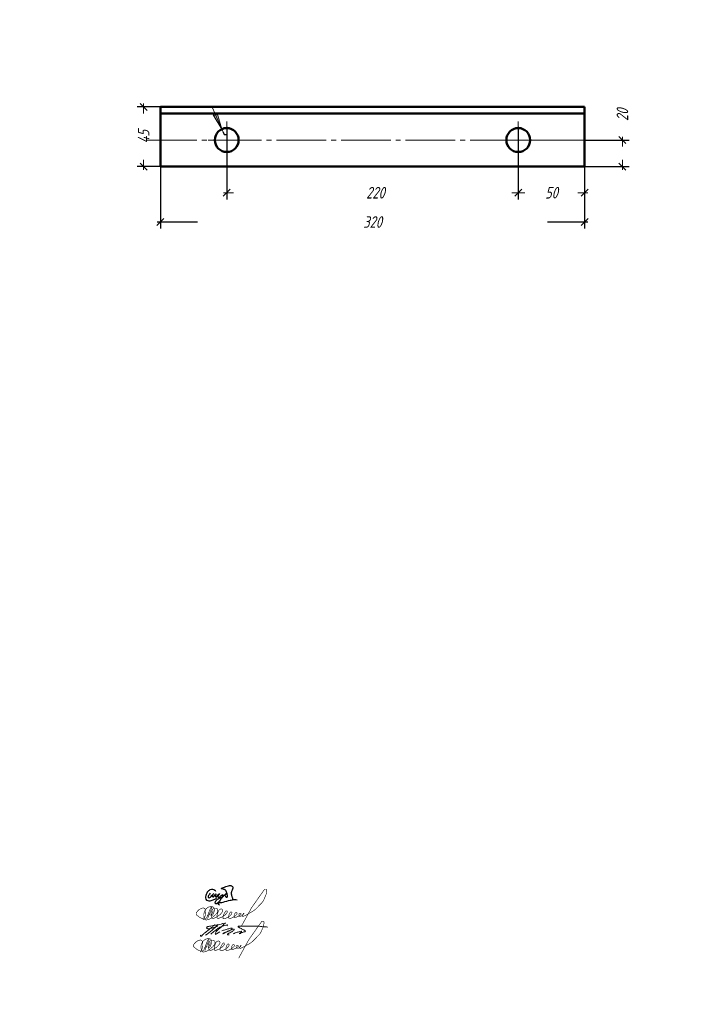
# Model space of a CAD drawing. Header units: millimetres. Extents: x 0 to 420, y 0 to 297.
# Tile 2 of 2: x 216 to 420, y 0 to 297. Entities that reach past the tile are written whole.
import ezdxf

# ---------------------------------------------------------------- set-up
doc = ezdxf.new("R2010")
doc.units = ezdxf.units.MM
for name, pattern in [('K5LT32770', [0]), ('K5LT_AXLED', [19.5, 15, -1.5, 1.5, -1.5]), ('K5LT_BASIC', [0]), ('K5LT_THIN', [0])]:
    doc.linetypes.add(name, pattern=pattern)
doc.layers.add('Системный слой', color=7, linetype='Continuous')
doc.styles.add('KDIMTEXTSTYLE', font='GOST_AU.SHX', dxfattribs={"width": 0.96, "oblique": 15, "height": 5})
doc.dimstyles.new('KDIMSTYLE (0.40)', dxfattribs={"dimtxt": 5, "dimasz": 1, "dimexe": 2, "dimexo": 0, "dimgap": 1, "dimtad": 1, "dimlfac": 2.5, "dimtxsty": 'KDIMTEXTSTYLE', "dimsah": 1, "dimcen": 0, "dimdle": 1, "dimadec": 0, "dimazin": 0, "dimtfac": 0.667, "dimtmove": 0, "dimatfit": 3, "dimfxl": 1, "dimtvp": 1, "dimtolj": 1, "dimtzin": 0, "dimarcsym": 0})

# ---------------------------------------------------------------- blocks, each defined once
blk = doc.blocks.new('U0')
at = {"layer": 'Системный слой', "color": 7, "linetype": 'K5LT32770', "lineweight": 30}
for points, knots in [([(273.54, 33.5), (273.46, 33.32), (273.37, 33.15), (273.26, 32.98), (273.18, 32.85), (273.02, 32.74), (272.98, 32.6), (272.96, 32.49), (272.93, 32.36), (272.97, 32.27), (273, 32.21), (273.07, 32.13), (273.13, 32.11), (273.22, 32.06), (273.38, 32.12), (273.48, 32.17), (273.64, 32.24), (273.74, 32.41), (273.86, 32.54), (274.13, 32.82), (274.72, 33.54), (274.64, 33.41), (274.6, 33.36), (274.39, 33.16), (274.32, 33), (274.27, 32.88), (274.19, 32.73), (274.23, 32.62), (274.26, 32.56), (274.33, 32.48), (274.4, 32.45), (274.48, 32.42), (274.62, 32.49), (274.71, 32.54), (274.99, 32.66), (275.26, 33.38), (275.3, 33.28), (275.33, 33.22), (275.21, 32.9), (275.2, 32.71), (275.2, 32.6), (275.17, 32.43), (275.22, 32.38), (275.28, 32.34), (275.45, 32.38), (275.54, 32.43), (275.61, 32.47), (275.66, 32.55), (275.72, 32.61), (275.96, 32.84), (276.38, 33.44), (276.37, 33.39), (276.36, 33.36), (276.01, 32.98), (275.95, 32.73), (275.93, 32.62), (275.88, 32.47), (275.93, 32.38), (275.97, 32.32), (276.07, 32.26), (276.14, 32.25), (276.26, 32.22), (276.4, 32.38), (276.52, 32.46), (276.68, 32.57), (276.8, 32.72), (276.94, 32.84), (277.02, 32.9), (277.1, 32.98), (277.18, 33.03), (277.23, 33.05), (277.28, 33.09), (277.32, 33.09), (277.39, 33.08), (277.4, 32.91), (277.41, 32.82), (277.42, 32.64), (277.26, 32.46), (277.18, 32.3), (277.05, 32.06), (276.9, 31.84), (276.74, 31.62), (276.53, 31.31), (276.32, 30.98), (276.04, 30.73), (275.88, 30.58), (275.71, 30.36), (275.5, 30.33), (275.41, 30.31), (275.28, 30.29), (275.21, 30.34), (275.16, 30.38), (275.13, 30.48), (275.11, 30.56), (275.08, 30.68), (275.12, 30.83), (275.16, 30.95), (275.22, 31.16), (275.38, 31.34), (275.54, 31.49), (275.68, 31.62), (275.86, 31.72), (276.02, 31.82), (276.22, 31.94), (276.44, 32.04), (276.65, 32.14), (276.76, 32.2), (276.86, 32.26), (276.97, 32.31), (277.13, 32.37), (277.31, 32.37), (277.44, 32.46), (277.55, 32.53), (277.64, 32.65), (277.73, 32.74), (277.97, 32.96), (278.14, 33.27), (278.43, 33.4), (278.48, 33.42), (278.55, 33.45), (278.56, 33.45), (278.57, 33.45), (278.46, 33.38), (278.41, 33.34), (278.35, 33.29), (278.28, 33.25), (278.24, 33.19), (278.17, 33.1), (278.15, 32.96), (278.15, 32.85), (278.14, 32.72), (278.18, 32.59), (278.23, 32.48), (278.27, 32.41), (278.32, 32.32), (278.38, 32.29), (278.46, 32.25), (278.61, 32.29), (278.68, 32.35), (278.76, 32.41), (278.79, 32.55), (278.81, 32.66), (278.84, 32.83), (278.78, 33), (278.74, 33.17), (278.71, 33.32), (278.68, 33.47), (278.63, 33.61), (278.56, 33.79), (278.46, 33.95), (278.37, 34.11), (278.29, 34.24), (278.24, 34.4), (278.12, 34.49), (278.05, 34.54), (277.97, 34.56), (277.89, 34.6), (277.76, 34.65), (277.62, 34.69), (277.48, 34.73), (277.35, 34.77), (277.21, 34.8), (277.08, 34.85), (277.01, 34.87), (276.89, 34.89), (276.89, 34.92), (276.88, 34.96), (277.03, 35.01), (277.1, 35.05), (277.25, 35.13), (277.41, 35.18), (277.57, 35.24), (278.07, 35.43), (278.58, 35.61), (279.1, 35.71), (279.33, 35.75), (279.57, 35.85), (279.79, 35.81), (279.92, 35.78), (280.05, 35.74), (280.16, 35.66), (280.25, 35.59), (280.36, 35.49), (280.4, 35.37), (280.43, 35.27), (280.39, 35.14), (280.38, 35.03), (280.35, 34.81), (280.31, 34.58), (280.22, 34.38), (280.17, 34.25), (280.04, 34.14), (280, 34), (279.97, 33.9), (279.97, 33.79), (279.96, 33.68), (279.95, 33.55), (279.93, 33.41), (279.93, 33.28), (279.94, 33.12), (279.98, 32.96), (280.02, 32.81), (280.06, 32.68), (280.11, 32.56), (280.16, 32.44), (280.19, 32.34), (280.24, 32.24), (280.27, 32.13), (280.3, 32.04), (280.34, 31.95), (280.35, 31.86), (280.36, 31.76), (280.36, 31.67), (280.35, 31.58)], [0, 0, 0, 0, 1, 1, 1, 2, 2, 2, 3, 3, 3, 4, 4, 4, 5, 5, 5, 6, 6, 6, 7, 7, 7, 8, 8, 8, 9, 9, 9, 10, 10, 10, 11, 11, 11, 12, 12, 12, 13, 13, 13, 14, 14, 14, 15, 15, 15, 16, 16, 16, 17, 17, 17, 18, 18, 18, 19, 19, 19, 20, 20, 20, 21, 21, 21, 22, 22, 22, 23, 23, 23, 24, 24, 24, 25, 25, 25, 26, 26, 26, 27, 27, 27, 28, 28, 28, 29, 29, 29, 30, 30, 30, 31, 31, 31, 32, 32, 32, 33, 33, 33, 34, 34, 34, 35, 35, 35, 36, 36, 36, 37, 37, 37, 38, 38, 38, 39, 39, 39, 40, 40, 40, 41, 41, 41, 42, 42, 42, 43, 43, 43, 44, 44, 44, 45, 45, 45, 46, 46, 46, 47, 47, 47, 48, 48, 48, 49, 49, 49, 50, 50, 50, 51, 51, 51, 52, 52, 52, 53, 53, 53, 54, 54, 54, 55, 55, 55, 56, 56, 56, 57, 57, 57, 58, 58, 58, 59, 59, 59, 60, 60, 60, 61, 61, 61, 62, 62, 62, 63, 63, 63, 64, 64, 64, 65, 65, 65, 66, 66, 66, 67, 67, 67, 68, 68, 68, 69, 69, 69, 70, 70, 70, 71, 71, 71, 71]), ([(275.28, 33.99), (275.21, 34.15), (275.11, 34.27), (274.99, 34.37), (274.83, 34.51), (274.6, 34.59), (274.4, 34.62), (274.12, 34.67), (273.78, 34.61), (273.52, 34.5), (273.2, 34.36), (272.92, 34.06), (272.7, 33.78), (272.5, 33.51), (272.33, 33.18), (272.25, 32.85), (272.2, 32.6), (272.16, 32.32), (272.21, 32.08), (272.26, 31.86), (272.35, 31.59), (272.5, 31.45), (272.67, 31.3), (272.98, 31.28), (273.22, 31.26), (273.63, 31.22), (274.07, 31.36), (274.46, 31.49), (274.81, 31.61), (275.15, 31.77), (275.47, 31.97)], [0, 0, 0, 0, 1, 1, 1, 2, 2, 2, 3, 3, 3, 4, 4, 4, 5, 5, 5, 6, 6, 6, 7, 7, 7, 8, 8, 8, 9, 9, 9, 10, 10, 10, 10]), ([(276.44, 29.91), (276.2, 30.08), (276.06, 30.23), (276.01, 30.36), (275.89, 30.67), (277.02, 30.69), (277.52, 30.84), (278.21, 31.04), (278.91, 31.25), (279.62, 31.39), (280.05, 31.48), (280.49, 31.59), (280.93, 31.6), (281.18, 31.6), (281.43, 31.58), (281.68, 31.55)], [0, 0, 0, 0, 1, 1, 1, 2, 2, 2, 3, 3, 3, 4, 4, 4, 5, 5, 5, 5])]:
    blk.add_open_spline(points, degree=3, knots=knots, dxfattribs=at)
blk = doc.blocks.new('U1')
at = {"layer": 'Системный слой', "color": 7, "linetype": 'K5LT_THIN', "const_width": 0.18}
for points in [[(273.68, 18.65), (273.3, 17.69), (273.22, 17.51), (273.16, 17.3), (273.16, 17.22), (273.17, 17.15), (273.22, 17.12), (273.33, 17.13), (273.43, 17.24), (273.58, 17.41), (273.66, 17.54), (273.7, 17.65), (273.97, 18.43), (274.01, 18.7), (273.99, 18.97), (273.92, 19.34), (273.85, 19.51), (273.72, 19.65), (273.54, 19.74), (273.24, 19.78), (272.95, 19.78), (272.64, 19.76), (272.33, 19.69), (272.15, 19.61), (271.88, 19.43), (271.58, 19.22), (271.44, 19.04), (271.25, 18.74), (271.1, 18.47), (270.95, 18.08), (270.85, 17.75), (270.81, 17.41), (270.83, 16.9), (270.88, 16.46), (271, 16.09), (271.11, 15.95), (271.3, 15.83), (271.48, 15.79), (271.64, 15.79), (271.89, 15.83), (272.17, 15.89), (272.4, 15.96), (272.58, 16.05), (272.84, 16.17), (273.16, 16.36), (273.27, 16.45), (273.38, 16.54), (273.58, 16.71), (274.22, 17.24), (274.45, 17.47), (274.69, 17.74), (274.89, 18.03), (274.96, 18.22), (275.01, 18.47), (275.03, 18.72), (275, 18.88), (274.96, 19.04), (274.82, 19.18), (274.68, 19.27), (274.47, 19.32), (274.34, 19.34), (274.07, 19.34), (273.94, 19.34), (273.9, 19.34), (273.84, 19.33), (273.8, 19.31), (273.75, 19.29), (273.72, 19.26), (273.64, 19.18), (273.56, 19.09), (273.45, 18.95), (273.34, 18.79), (273.25, 18.62), (273.17, 18.45), (273.06, 18.14), (272.99, 17.9), (272.96, 17.65), (272.98, 17.21), (273.03, 16.99), (273.11, 16.73), (273.19, 16.58), (273.26, 16.48), (273.32, 16.39), (273.38, 16.35), (273.45, 16.31), (273.49, 16.3), (273.57, 16.28), (273.64, 16.28), (273.76, 16.28), (273.86, 16.31), (274.04, 16.36), (274.62, 16.66), (275.44, 17.17), (275.73, 17.41), (275.93, 17.61), (276.18, 17.89), (276.4, 18.2), (276.51, 18.42), (276.54, 18.47), (276.55, 18.54), (276.55, 18.62), (276.54, 18.69), (276.51, 18.78), (276.47, 18.87), (276.42, 18.93), (276.33, 19.01), (276.27, 19.04), (276.19, 19.07), (276.11, 19.08), (276.02, 19.08), (275.9, 19.07), (275.81, 19.04), (275.73, 19.01), (275.66, 18.97), (275.52, 18.87), (275.4, 18.75), (275.32, 18.64), (275.26, 18.54), (275.15, 18.29), (275.06, 18.04), (274.92, 17.63), (274.85, 17.36), (274.81, 17.09), (274.8, 16.76), (274.81, 16.6), (274.84, 16.48), (274.87, 16.39), (274.89, 16.34), (274.94, 16.29), (274.97, 16.26), (275.03, 16.25), (275.11, 16.24), (275.2, 16.26), (275.76, 16.43), (276.36, 16.7), (277.15, 17.22), (277.39, 17.44), (277.61, 17.69), (277.83, 17.98), (277.9, 18.16), (277.9, 18.29), (277.9, 18.35), (277.89, 18.39), (277.87, 18.42), (277.85, 18.45), (277.82, 18.48), (277.77, 18.51), (277.74, 18.52), (277.7, 18.53), (277.63, 18.52), (277.56, 18.49), (277.5, 18.45), (277.43, 18.4), (277.36, 18.31), (277.26, 18.16), (277.13, 17.97), (277.01, 17.79), (276.9, 17.56), (276.77, 17.28), (276.66, 17.04), (276.61, 16.87), (276.57, 16.63), (276.57, 16.44), (276.59, 16.27), (276.62, 16.24), (276.67, 16.18), (276.71, 16.16), (276.78, 16.14), (276.85, 16.14), (276.96, 16.15), (277.07, 16.18), (277.56, 16.34), (277.9, 16.5), (278.39, 16.8), (278.72, 17.04), (278.89, 17.19), (279.05, 17.39), (279.2, 17.61), (279.28, 17.75), (279.29, 17.88), (279.3, 17.97), (279.3, 18.02), (279.27, 18.08), (279.23, 18.13), (279.16, 18.18), (279.11, 18.19), (279.02, 18.19), (278.97, 18.19), (278.89, 18.16), (278.84, 18.13), (278.8, 18.1), (278.75, 18.03), (278.68, 17.93), (278.61, 17.79), (278.5, 17.56), (278.44, 17.39), (278.38, 17.15), (278.34, 16.89), (278.32, 16.66), (278.32, 16.52), (278.33, 16.45), (278.35, 16.39), (278.37, 16.34), (278.39, 16.29), (278.43, 16.24), (278.55, 16.21), (278.73, 16.23), (279.15, 16.34), (279.45, 16.47), (279.99, 16.77), (280.3, 17), (280.55, 17.23), (280.77, 17.43), (280.84, 17.57), (280.86, 17.78), (280.84, 17.88), (280.82, 17.93), (280.76, 17.98), (280.66, 18), (280.57, 18.01), (280.49, 18), (280.42, 17.98), (280.38, 17.95), (280.31, 17.87), (280.24, 17.75), (280.13, 17.54), (280.03, 17.31), (279.99, 17.14), (279.94, 16.98), (279.91, 16.84), (279.91, 16.78), (279.93, 16.71), (279.96, 16.67), (280.03, 16.58), (280.11, 16.51), (280.19, 16.5), (280.37, 16.53), (280.63, 16.63), (281.07, 16.81), (281.4, 16.97), (281.67, 17.14), (281.88, 17.29), (282.04, 17.44), (282.09, 17.53), (282.09, 17.6), (282.06, 17.66), (282.01, 17.71), (281.94, 17.75), (281.86, 17.78), (281.74, 17.79), (281.67, 17.78), (281.61, 17.78), (281.54, 17.74), (281.46, 17.63), (281.43, 17.55), (281.41, 17.43), (281.41, 17.33), (281.43, 17.19), (281.45, 17.05), (281.47, 16.96), (281.49, 16.9), (281.52, 16.87), (281.56, 16.84), (281.62, 16.83), (281.76, 16.83), (281.91, 16.85), (282.07, 16.93), (282.22, 17.02), (282.4, 17.14), (282.55, 17.28), (282.7, 17.42), (282.9, 17.66), (282.93, 17.72), (282.94, 17.79), (282.92, 17.81), (282.86, 17.81), (282.81, 17.78), (282.75, 17.68), (282.63, 17.51), (282.52, 17.3), (282.47, 17.21), (282.45, 17.06), (282.47, 16.99), (282.49, 16.94), (282.52, 16.9), (282.55, 16.87), (282.59, 16.86), (282.66, 16.86), (282.73, 16.88), (283.02, 16.99), (283.53, 17.22), (284.18, 17.6), (285.36, 18.25), (285.97, 18.63), (286.38, 18.97), (286.98, 19.55), (287.68, 20.3), (288.53, 21.17), (288.9, 21.77), (289.38, 22.89), (289.58, 23.38), (289.71, 23.86), (289.79, 24.26), (289.82, 24.57), (289.82, 24.71), (289.78, 24.88), (289.69, 25.01), (289.56, 25.07), (289.42, 25.08), (289.33, 25.06), (289.23, 25.02), (289.11, 24.93), (289.03, 24.84), (288.87, 24.62), (286.14, 20.77), (285.63, 20.04), (285.17, 19.37), (282.18, 13.92)], [(273.3, 19.61), (273.12, 19.6), (273.04, 19.56), (272.91, 19.44), (272.77, 19.18), (272.37, 18.16), (271.88, 16.84), (271.67, 16.41), (271.54, 16.25), (271.23, 16.09), (271.09, 16.06), (270.88, 16.06), (270.62, 16.11), (270.37, 16.19), (270.08, 16.3), (269.85, 16.42), (269.62, 16.52), (269.42, 16.67), (269.22, 16.84), (269, 17.01), (268.77, 17.18), (268.62, 17.34), (268.55, 17.45), (268.51, 17.61), (268.51, 17.77), (268.58, 17.95), (268.7, 18.16), (269.04, 18.56), (269.36, 18.86), (269.71, 19.09), (270.15, 19.28), (270.44, 19.36), (270.61, 19.39), (270.71, 19.38), (270.8, 19.36), (270.94, 19.3), (271.05, 19.23), (271.16, 19.09), (271.26, 18.86), (271.32, 18.48), (271.36, 18.19), (271.37, 17.8), (271.35, 17.59), (271.29, 17.33), (271.21, 17.01), (271.13, 16.78), (270.97, 16.42), (270.84, 16.19), (270.52, 15.74)], [(273.29, 19.61), (271.97, 16.19)], [(271.8, 17.1), (272.71, 17.54)]]:
    blk.add_lwpolyline(points, dxfattribs=at)
blk = doc.blocks.new('U2')
at = {"layer": 'Системный слой', "color": 7, "linetype": 'K5LT_THIN', "lineweight": 18}
blk.add_arc((252.91, 47.15), 32.63, 306.1798, 315.028, dxfattribs=at)
for points, knots in [([(270.75, 20.88), (270.74, 20.84), (270.7, 20.77), (270.65, 20.63), (270.83, 20.49), (271.17, 20.8), (271.51, 21.24), (272.17, 21.67), (272.82, 22.25), (273.55, 22.82), (274.29, 23.43), (274.7, 23.85), (274.9, 24.05)], [0, 0, 0, 0, 0.113653, 0.254015, 0.376707, 0.660679, 1.362779, 2.210229, 2.931504, 4.015017, 4.972839, 5.797245, 5.797245, 5.797245, 5.797245]), ([(275.75, 23.44), (275.22, 23.3), (274.32, 23.06), (273.32, 22.75), (272.67, 22.75), (272.44, 23.06), (272.58, 23.39), (272.98, 23.43), (273.46, 23.57), (274.3, 23.69), (275.45, 24.01), (276.57, 23.89), (277.52, 24.52), (277.78, 24.17), (277.65, 24.12), (277.54, 24.08)], [0, 0, 0, 0, 1.640413, 2.788647, 3.181003, 3.475016, 3.785471, 4.050237, 4.604416, 5.320544, 6.566646, 8.105837, 8.942503, 9.016001, 9.262776, 9.262776, 9.262776, 9.262776]), ([(273.75, 21.2), (274.16, 21.54), (274.9, 22.16), (275.98, 22.93), (276.94, 23.55), (277.89, 23.74), (278.45, 23.94), (278.74, 23.99), (278.79, 23.96), (278.8, 23.88), (278.7, 23.81), (278.63, 23.73), (278.57, 23.67), (278.56, 23.65)], [0, 0, 0, 0, 1.600081, 2.884789, 3.999168, 4.989608, 5.748814, 5.808954, 5.844678, 5.9081, 6.008557, 6.193433, 6.246811, 6.246811, 6.246811, 6.246811]), ([(278.18, 24.56), (277.89, 24.27), (277.31, 23.7), (276.69, 23.15), (276.39, 22.88)], [0, 0, 0, 0, 1.224779, 2.458686, 2.458686, 2.458686, 2.458686]), ([(276.3, 22.85), (276.07, 22.62), (275.69, 22.24), (275.25, 21.76), (274.88, 20.71), (275.8, 21.37), (276.51, 21.88)], [0, 0, 0, 0, 0.943722, 1.596659, 2.060412, 3.620108, 3.620108, 3.620108, 3.620108]), ([(277.11, 22.15), (277.43, 22.26), (277.94, 22.44), (278.65, 22.65), (279.21, 22.79), (279.67, 22.94), (280.02, 23.02), (280.3, 22.87), (280.09, 22.54), (279.56, 22.3), (278.65, 21.78), (278.07, 21.63), (277.26, 21.12), (277.73, 21.7), (278.4, 21.74), (279.46, 22.33), (280.13, 22.58), (280.96, 22.65), (280.69, 22.17), (280.25, 22.12), (279.86, 21.65), (279.32, 21.52), (279, 21.31), (278.76, 21.12), (278.98, 20.86), (279.19, 20.93), (279.34, 20.99)], [0, 0, 0, 0, 0.990963, 1.623035, 2.227872, 2.723593, 3.088374, 3.278162, 3.505494, 3.99811, 5.147713, 6.302849, 6.633495, 6.869523, 7.817376, 8.903985, 10.181806, 10.436559, 10.772489, 11.221547, 11.804027, 12.456012, 12.832551, 13.028922, 13.203282, 13.634223, 13.634223, 13.634223, 13.634223]), ([(280.56, 21.26), (280.76, 21.35), (281.16, 21.52), (281.71, 21.71), (282.32, 21.91), (282.67, 21.96), (283.05, 22.05), (283.07, 21.88), (282.87, 21.77), (282.8, 21.49), (282.65, 21.34), (282.35, 21.23), (282.5, 21.46), (282.7, 21.51), (282.99, 21.65), (283.37, 21.68), (283.72, 21.81), (283.98, 21.87), (284.22, 21.89), (284.17, 22.14), (284, 22.32), (283.65, 22.47), (283.3, 22.7), (282.9, 22.85), (282.58, 23.02), (282.31, 23.14), (282.14, 23.27), (282.01, 23.4), (282.11, 23.59), (282.43, 23.55), (282.88, 23.6), (284.11, 23.56), (285.5, 23.63), (286.98, 23.54), (287.94, 23.6), (288.75, 23.5), (289.5, 23.39), (290.1, 23.39), (290.57, 23.32), (290.8, 23.31), (290.91, 23.3)], [0, 0, 0, 0, 0.64163, 1.29356, 1.794076, 2.471833, 2.611863, 2.671968, 2.913963, 3.1978, 3.472127, 3.65366, 3.783753, 4.022062, 4.337011, 4.71493, 5.169515, 5.417604, 5.569151, 5.768386, 5.982635, 6.339042, 6.859114, 7.263983, 7.608077, 7.940186, 8.151131, 8.270542, 8.429415, 8.641048, 9.147181, 9.852258, 12.263923, 13.365611, 14.28805, 15.131885, 15.811435, 16.555968, 16.916296, 17.247859, 17.247859, 17.247859, 17.247859])]:
    blk.add_open_spline(points, degree=3, knots=knots, dxfattribs=at)
blk = doc.blocks.new('U3')
at = {"layer": 'Системный слой', "color": 7, "linetype": 'K5LT_THIN', "const_width": 0.18}
for points in [[(274.52, 28.32), (274.14, 27.35), (274.06, 27.17), (274, 26.97), (274, 26.89), (274, 26.82), (274.05, 26.78), (274.16, 26.8), (274.27, 26.9), (274.42, 27.07), (274.49, 27.21), (274.54, 27.32), (274.81, 28.09), (274.85, 28.36), (274.83, 28.64), (274.76, 29), (274.69, 29.17), (274.56, 29.31), (274.38, 29.4), (274.08, 29.44), (273.79, 29.44), (273.47, 29.42), (273.17, 29.35), (272.98, 29.27), (272.71, 29.09), (272.42, 28.88), (272.28, 28.7), (272.09, 28.4), (271.93, 28.13), (271.79, 27.74), (271.69, 27.41), (271.65, 27.07), (271.67, 26.56), (271.72, 26.12), (271.83, 25.76), (271.95, 25.61), (272.14, 25.5), (272.32, 25.45), (272.48, 25.45), (272.73, 25.49), (273.01, 25.55), (273.24, 25.62), (273.42, 25.72), (273.68, 25.83), (274, 26.03), (274.11, 26.11), (274.22, 26.2), (274.42, 26.37), (275.05, 26.9), (275.29, 27.13), (275.52, 27.41), (275.73, 27.7), (275.8, 27.88), (275.84, 28.14), (275.86, 28.38), (275.84, 28.54), (275.79, 28.71), (275.66, 28.84), (275.52, 28.93), (275.31, 28.98), (275.17, 29.01), (274.9, 29.01), (274.78, 29.01), (274.73, 29), (274.68, 28.99), (274.64, 28.98), (274.59, 28.95), (274.56, 28.92), (274.47, 28.84), (274.4, 28.76), (274.29, 28.62), (274.18, 28.46), (274.09, 28.28), (274.01, 28.11), (273.9, 27.8), (273.83, 27.56), (273.8, 27.32), (273.82, 26.87), (273.87, 26.65), (273.95, 26.39), (274.02, 26.24), (274.1, 26.14), (274.16, 26.05), (274.21, 26.01), (274.29, 25.97), (274.33, 25.96), (274.41, 25.94), (274.48, 25.94), (274.59, 25.94), (274.7, 25.97), (274.88, 26.03), (275.46, 26.32), (276.28, 26.84), (276.57, 27.07), (276.77, 27.27), (277.01, 27.55), (277.23, 27.87), (277.35, 28.08), (277.37, 28.13), (277.39, 28.2), (277.38, 28.28), (277.37, 28.35), (277.35, 28.44), (277.3, 28.54), (277.26, 28.59), (277.17, 28.67), (277.11, 28.71), (277.02, 28.73), (276.95, 28.74), (276.86, 28.74), (276.74, 28.73), (276.65, 28.71), (276.57, 28.67), (276.5, 28.63), (276.36, 28.53), (276.23, 28.41), (276.15, 28.3), (276.1, 28.2), (275.98, 27.95), (275.9, 27.7), (275.76, 27.29), (275.69, 27.02), (275.65, 26.76), (275.64, 26.42), (275.65, 26.27), (275.67, 26.14), (275.7, 26.05), (275.73, 26), (275.77, 25.95), (275.81, 25.92), (275.87, 25.91), (275.95, 25.91), (276.04, 25.92), (276.59, 26.09), (277.2, 26.36), (277.98, 26.88), (278.22, 27.11), (278.45, 27.35), (278.66, 27.64), (278.73, 27.83), (278.73, 27.95), (278.73, 28.01), (278.72, 28.06), (278.71, 28.08), (278.69, 28.11), (278.65, 28.15), (278.61, 28.17), (278.58, 28.19), (278.54, 28.19), (278.47, 28.18), (278.4, 28.16), (278.33, 28.12), (278.27, 28.06), (278.2, 27.97), (278.09, 27.82), (277.97, 27.64), (277.85, 27.45), (277.74, 27.22), (277.61, 26.95), (277.5, 26.7), (277.45, 26.53), (277.41, 26.3), (277.41, 26.11), (277.42, 25.93), (277.45, 25.9), (277.51, 25.85), (277.55, 25.82), (277.61, 25.8), (277.69, 25.8), (277.8, 25.81), (277.91, 25.85), (278.4, 26), (278.73, 26.16), (279.23, 26.46), (279.56, 26.7), (279.73, 26.86), (279.89, 27.05), (280.04, 27.27), (280.11, 27.41), (280.13, 27.54), (280.14, 27.63), (280.14, 27.69), (280.11, 27.74), (280.07, 27.8), (280, 27.84), (279.95, 27.85), (279.86, 27.85), (279.81, 27.85), (279.73, 27.83), (279.68, 27.79), (279.64, 27.76), (279.58, 27.69), (279.52, 27.59), (279.45, 27.45), (279.34, 27.22), (279.28, 27.06), (279.21, 26.82), (279.18, 26.55), (279.15, 26.32), (279.16, 26.19), (279.17, 26.11), (279.19, 26.05), (279.21, 26), (279.22, 25.95), (279.27, 25.9), (279.39, 25.87), (279.56, 25.9), (279.99, 26.01), (280.29, 26.13), (280.83, 26.43), (281.13, 26.67), (281.38, 26.89), (281.61, 27.1), (281.68, 27.24), (281.7, 27.44), (281.68, 27.54), (281.66, 27.59), (281.6, 27.64), (281.49, 27.66), (281.4, 27.67), (281.33, 27.67), (281.26, 27.64), (281.21, 27.61), (281.15, 27.53), (281.07, 27.41), (280.96, 27.2), (280.87, 26.97), (280.82, 26.8), (280.77, 26.64), (280.75, 26.5), (280.75, 26.44), (280.76, 26.37), (280.79, 26.33), (280.87, 26.24), (280.95, 26.18), (281.03, 26.16), (281.2, 26.19), (281.46, 26.29), (281.9, 26.47), (282.24, 26.63), (282.51, 26.8), (282.72, 26.96), (282.88, 27.1), (282.93, 27.2), (282.93, 27.26), (282.89, 27.33), (282.85, 27.37), (282.78, 27.41), (282.69, 27.44), (282.58, 27.45), (282.51, 27.44), (282.45, 27.44), (282.38, 27.4), (282.3, 27.29), (282.27, 27.21), (282.25, 27.1), (282.25, 27), (282.27, 26.85), (282.28, 26.72), (282.31, 26.63), (282.33, 26.57), (282.36, 26.53), (282.39, 26.5), (282.46, 26.49), (282.6, 26.49), (282.75, 26.51), (282.91, 26.59), (283.05, 26.68), (283.23, 26.81), (283.39, 26.95), (283.54, 27.09), (283.73, 27.33), (283.76, 27.38), (283.78, 27.45), (283.76, 27.48), (283.7, 27.48), (283.65, 27.44), (283.58, 27.35), (283.47, 27.17), (283.36, 26.97), (283.31, 26.87), (283.29, 26.72), (283.3, 26.65), (283.33, 26.6), (283.35, 26.56), (283.39, 26.54), (283.43, 26.52), (283.5, 26.52), (283.57, 26.54), (283.85, 26.65), (284.37, 26.88), (285.02, 27.27), (286.19, 27.92), (286.81, 28.3), (287.22, 28.63), (287.82, 29.21), (288.52, 29.96), (289.36, 30.83), (289.74, 31.43), (290.21, 32.55), (290.42, 33.04), (290.55, 33.52), (290.63, 33.92), (290.65, 34.23), (290.65, 34.37), (290.62, 34.54), (290.53, 34.67), (290.4, 34.73), (290.26, 34.74), (290.16, 34.73), (290.07, 34.69), (289.95, 34.59), (289.87, 34.5), (289.7, 34.28), (286.98, 30.43), (286.47, 29.71), (286.01, 29.03), (283.02, 23.59)], [(274.13, 29.28), (273.95, 29.26), (273.88, 29.23), (273.74, 29.1), (273.61, 28.85), (273.21, 27.83), (272.71, 26.5), (272.51, 26.07), (272.38, 25.92), (272.07, 25.75), (271.93, 25.72), (271.72, 25.72), (271.46, 25.78), (271.21, 25.86), (270.92, 25.97), (270.69, 26.08), (270.46, 26.19), (270.26, 26.34), (270.06, 26.5), (269.84, 26.68), (269.61, 26.85), (269.46, 27), (269.39, 27.12), (269.34, 27.27), (269.35, 27.43), (269.41, 27.62), (269.53, 27.82), (269.88, 28.23), (270.19, 28.53), (270.55, 28.75), (270.99, 28.94), (271.27, 29.03), (271.45, 29.05), (271.54, 29.05), (271.64, 29.03), (271.78, 28.96), (271.89, 28.89), (272, 28.76), (272.1, 28.52), (272.16, 28.15), (272.19, 27.85), (272.21, 27.47), (272.19, 27.26), (272.13, 26.99), (272.05, 26.67), (271.96, 26.44), (271.81, 26.08), (271.68, 25.85), (271.36, 25.4)], [(272.64, 26.76), (273.55, 27.2)], [(274.13, 29.27), (272.81, 25.86)]]:
    blk.add_lwpolyline(points, dxfattribs=at)
blk = doc.blocks.new('U21')
at = {"layer": 'Системный слой', "color": 7, "linetype": 'K5LT_AXLED', "lineweight": 18}
for q in [(278.57, 266.3), (272.97, 260.7), (278.57, 255.1), (284.17, 260.7)]:
    blk.add_line((278.57, 260.7), q, dxfattribs=at)
blk = doc.blocks.new('KDIMARROW_03')
at = {"layer": 'Системный слой', "color": 0, "linetype": 'K5LT_THIN', "lineweight": 18}
for p, q in [((-1.06, -1.06), (1.06, 1.06)), ((0, 0), (-1, 0)), ((0, 0), (2, 0))]:
    blk.add_line(p, q, dxfattribs=at)
blk = doc.blocks.new('U27')
at = {"layer": 'Системный слой', "color": 7, "linetype": 'K5LT_AXLED', "lineweight": 18}
for q in [(366.57, 266.3), (360.97, 260.7), (366.57, 255.1), (372.17, 260.7)]:
    blk.add_line((366.57, 260.7), q, dxfattribs=at)
blk = doc.blocks.new('KDIMARROW_02')
at = {"layer": 'Системный слой'}
blk.add_hatch(color=0, dxfattribs=at).paths.add_polyline_path([(4.5, 0), (5, 0.66), (0, 0), (5, -0.66)])
at = {"layer": 'Системный слой', "color": 0, "linetype": 'K5LT_THIN', "lineweight": 18}
for p, q in [((0, 0), (-1, 0)), ((5, 0.66), (0, 0)), ((0, 0), (5, -0.66)), ((0, 0), (7, 0)), ((4.5, 0), (5, 0.66)), ((5, -0.66), (4.5, 0))]:
    blk.add_line(p, q, dxfattribs=at)

msp = doc.modelspace()

# ---------------------------------------------------------------- linework, layer by layer
at = {"layer": 'Системный слой', "color": 7, "linetype": 'K5LT_BASIC', "lineweight": 50}
for p, q in [((258.5746, 252.7046), (258.5746, 270.7046)), ((258.5746, 270.7046), (386.5746, 270.7046)), ((386.5746, 270.7046), (386.5746, 252.7046)), ((386.5746, 268.7046), (258.5746, 268.7046)), ((386.5746, 252.7046), (258.5746, 252.7046))]:
    msp.add_line(p, q, dxfattribs=at)
at = {"layer": 'Системный слой', "color": 7, "linetype": 'K5LT_AXLED', "lineweight": 18}
msp.add_line((254.5694, 260.7046), (388.5746, 260.7046), dxfattribs=at)
at = {"layer": 'Системный слой', "color": 7, "linetype": 'K5LT_BASIC', "lineweight": 50}
for centre in [(278.5746, 260.7046), (366.5746, 260.7046)]:
    msp.add_circle(centre, 3.6, dxfattribs=at)

# ---------------------------------------------------------------- block references
at = {"layer": 'Системный слой'}
for name in ['U21', 'U27', 'U0', 'U3', 'U1', 'U2']:
    msp.add_blockref(name, (0, 0), dxfattribs=at)

# ---------------------------------------------------------------- dimensions: what is measured, and where the dimension line sits
at = {"layer": 'Системный слой', "color": 7}
msp.add_diameter_dim_2p(p1=(280.0357, 257.4144), p2=(277.1136, 263.9948), text='\\H3.5;\\W0.965;\\Q15;\\Q0; \\H3.5;\\W0.965;\\Q15;∅\\H3.5;\\W0.965;\\Q15;\\Q15;18\\H3.5;\\W0.965;\\Q15;\\Q0; \\X\\H3.5;\\W0.965;\\Q15;\\Q0;2 отв.', dimstyle='KDIMSTYLE (0.40)', override={"dimtih": 1, "dimtoh": 1, "dimblk1": 'KDIMARROW_02', "dimblk2": 'KDIMARROW_02', "dimclrt": 7, "dimtmove": 1, "dimatfit": 2, "dimtolj": 1}, dxfattribs=at).render()
for base, p1, p2, location in [((253.5012, 252.7046), (258.5746, 270.7046), (258.5746, 252.7046), (253.5012, 261.7046)), ((398.0014, 252.7046), (386.5746, 260.7046), (386.5746, 252.7046), (398.0014, 268.2976))]:
    msp.add_linear_dim(base=base, p1=p1, p2=p2, angle=90, location=location, dimstyle='KDIMSTYLE (0.40)', override={"dimexo": 0, "dimpost": '\\H3.5;\\W0.965;\\Q15;<>', "dimblk1": 'KDIMARROW_03', "dimblk2": 'KDIMARROW_03', "dimse1": 0, "dimse2": 0, "dimclrt": 7, "dimtolj": 1}, dxfattribs=at).render()
for base, p1, p2, location, override in [((278.5746, 244.8096), (366.5746, 264.7046), (278.5746, 264.7046), (322.5746, 244.8096), {"dimexo": 0, "dimpost": '\\H3.5;\\W0.965;\\Q15;\\Q0; \\H3.5;\\W0.965;\\Q15;<>\\H3.5;\\W0.965;\\Q15;\\Q0; ', "dimblk1": 'KDIMARROW_03', "dimblk2": 'KDIMARROW_03', "dimse1": 0, "dimse2": 0, "dimclrt": 7, "dimtolj": 1}), ((366.5746, 244.8096), (386.5746, 252.7046), (366.5746, 258.1046), (376.5746, 244.8096), {"dimexo": 0, "dimpost": '\\H3.5;\\W0.965;\\Q15;<>', "dimblk1": 'KDIMARROW_03', "dimblk2": 'KDIMARROW_03', "dimse1": 0, "dimse2": 0, "dimclrt": 7, "dimtolj": 1}), ((258.5746, 235.9713), (386.5746, 252.7046), (258.5746, 252.7046), (322.5746, 235.9713), {"dimexo": 0, "dimpost": '\\H3.5;\\W0.965;\\Q15;<>', "dimblk1": 'KDIMARROW_03', "dimblk2": 'KDIMARROW_03', "dimse1": 0, "dimse2": 0, "dimclrt": 7, "dimtolj": 1})]:
    msp.add_linear_dim(base=base, p1=p1, p2=p2, location=location, dimstyle='KDIMSTYLE (0.40)', override=override, dxfattribs=at).render()

doc.saveas('drawing.dxf')
